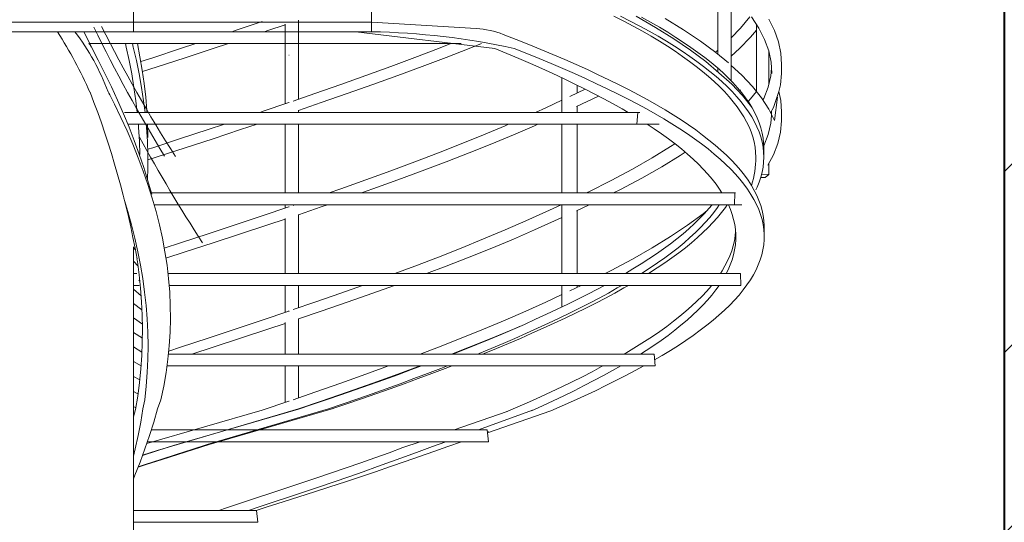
# Model space of a CAD drawing. Header units: centimetres. Extents: x 13236 to 130629, y -361 to 3059.
# Tile 44 of 71: x 77018 to 77226, y 471 to 577. Entities that reach past the tile are written whole.
import ezdxf

# ---------------------------------------------------------------- set-up
doc = ezdxf.new("R2010")
doc.units = ezdxf.units.CM
doc.header["$MEASUREMENT"] = 0
for name, color, linetype, lineweight in [('0_Nr_pióra__103', 7, 'Continuous', 5), ('inw_schody zewnętrzne_Nr_pióra__1', 7, 'Continuous', 13), ('inw_schody zewnętrzne_Nr_pióra__27', 7, 'Continuous', 40)]:
    doc.layers.add(name, color=color, linetype=linetype, lineweight=lineweight)

msp = doc.modelspace()

# ---------------------------------------------------------------- hatches: boundary and pattern name
at = {"layer": 'inw_schody zewnętrzne_Nr_pióra__1', "linetype": 'Continuous'}
h = msp.add_hatch(dxfattribs=at)
h.set_pattern_fill('Bloczki_ceramiczne_0004', color=256, style=0, pattern_type=2)
h.set_pattern_definition([(45, (73973.137, 422.665), (-19.09188, 19.09188), [])])
h.paths.add_polyline_path([(77242.85, 806.31), (77226.31, 806.31), (77226.31, 422.31), (77242.85, 422.31), (77281.28, 422.31), (77332.09, 422.31), (77403.14, 422.31), (77432.03, 422.31), (77432.03, 806.31), (77403.14, 806.31), (77332.09, 806.31), (77281.28, 806.31)])

# ---------------------------------------------------------------- linework, layer by layer
at = {"layer": '0_Nr_pióra__103', "linetype": 'Continuous'}
for p, q in [((77168.68, 564.11), (77168.68, 671.28)), ((77042.49, 574.31), (77042.49, 590.31)), ((77092.77, 592.23), (77092.77, 574.31)), ((77165.85, 569.58), (77165.85, 584.97)), ((76979.74, 576.31), (77092.77, 576.31)), ((77064, 574.56), (77069.68, 576.46)), ((77070.88, 574.56), (77074.49, 575.77)), ((77074.49, 574.31), (77074.49, 575.94)), ((77077.31, 574.31), (77077.31, 576.76)), ((77114.85, 574.99), (77092.77, 576.31)), ((77145.98, 576.56), (77143.91, 577.62)), ((77147.36, 576.56), (77145.27, 577.62)), ((77147.98, 575.5), (77145.98, 576.56)), ((77149.38, 575.5), (77147.36, 576.56)), ((77152.72, 575.23), (77148.59, 577.62)), ((77151.64, 576.33), (77149.7, 577.39)), ((77153.52, 575.26), (77151.64, 576.33)), ((77158.6, 574.74), (77154.73, 577.13)), ((77170.66, 575.08), (77172.63, 577.47)), ((77174.51, 575.1), (77172.95, 577.49)), ((77173.99, 561.71), (77173.99, 575.9)), ((77177.8, 574.6), (77176.6, 577)), ((76979.74, 574.31), (77092.77, 574.31)), ((77035.04, 568.3), (77031.99, 574.31)), ((77031.99, 574.31), (77071.95, 574.31)), ((77063.23, 574.31), (77064, 574.56)), ((77070.12, 574.31), (77070.88, 574.56)), ((77074.49, 569.09), (77074.49, 574.31)), ((77077.31, 570.06), (77077.31, 574.31)), ((77118.77, 570.8), (77089.43, 574.31)), ((77123.27, 572.69), (77120.56, 573.75)), ((77149.91, 574.43), (77147.98, 575.5)), ((77151.33, 574.43), (77149.38, 575.5)), ((77151.77, 573.37), (77149.91, 574.43)), ((77153.22, 573.37), (77151.33, 574.43)), ((77156.56, 572.84), (77152.72, 575.23)), ((77155.28, 574.2), (77153.52, 575.26)), ((77156.98, 573.14), (77155.28, 574.2)), ((77162.16, 572.34), (77158.6, 574.74)), ((77168.68, 573.03), (77170.66, 575.08)), ((77172.76, 573.19), (77173.99, 574.68)), ((77175.73, 572.71), (77174.51, 575.1)), ((77178.64, 572.21), (77177.8, 574.6)), ((77033.26, 571.65), (77033.09, 571.81)), ((77071.68, 571.81), (77033.09, 571.81)), ((77033.57, 571.08), (77033.26, 571.65)), ((77040.96, 571.09), (77040.79, 571.81)), ((77042.46, 571.09), (77042.27, 571.81)), ((77043.87, 569.04), (77043.32, 571.81)), ((77052.45, 570.76), (77055.66, 571.81)), ((77059.3, 570.75), (77062.53, 571.81)), ((77111.64, 571.81), (77071.68, 571.81)), ((77074.49, 559.09), (77074.49, 571.81)), ((77077.31, 560.06), (77077.31, 571.81)), ((77106.86, 570.78), (77109.48, 571.81)), ((77113.38, 570.78), (77115.95, 571.81)), ((77125.92, 571.63), (77123.27, 572.69)), ((77128.51, 570.57), (77125.92, 571.63)), ((77153.53, 572.31), (77151.77, 573.37)), ((77154.99, 572.31), (77153.22, 573.37)), ((77155.22, 571.25), (77153.53, 572.31)), ((77156.7, 571.25), (77154.99, 572.31)), ((77160.09, 570.45), (77156.56, 572.84)), ((77158.61, 572.08), (77156.98, 573.14)), ((77160.17, 571.01), (77158.61, 572.08)), ((77165.4, 569.95), (77162.16, 572.34)), ((77170.45, 570.79), (77172.76, 573.19)), ((77176.59, 570.32), (77175.73, 572.71)), ((77179.13, 569.82), (77178.64, 572.21)), ((77041.58, 568.25), (77040.96, 571.09)), ((77043.12, 568.25), (77042.46, 571.09)), ((77046.6, 568.85), (77052.45, 570.76)), ((77053.43, 568.85), (77059.3, 570.75)), ((77101.89, 568.88), (77106.86, 570.78)), ((77108.49, 568.88), (77113.38, 570.78)), ((77121.32, 569.73), (77118.77, 570.8)), ((77123.83, 568.67), (77121.32, 569.73)), ((77125.5, 569.73), (77122.84, 570.8)), ((77128.11, 568.67), (77125.5, 569.73)), ((77131.05, 569.5), (77128.51, 570.57)), ((77133.53, 568.44), (77131.05, 569.5)), ((77156.84, 570.19), (77155.22, 571.25)), ((77158.34, 570.19), (77156.7, 571.25)), ((77158.39, 569.12), (77156.84, 570.19)), ((77159.91, 569.12), (77158.34, 570.19)), ((77163.32, 568.05), (77160.09, 570.45)), ((77161.65, 569.95), (77160.17, 571.01)), ((77163.07, 568.89), (77161.65, 569.95)), ((77165.34, 570), (77165.72, 570.3)), ((77168.09, 567.74), (77165.4, 569.95)), ((77165.72, 570.3), (77165.85, 570.42)), ((77168.68, 569.19), (77170.45, 570.79)), ((77177.11, 567.92), (77176.59, 570.32)), ((77176.61, 563.28), (77176.61, 570.22)), ((77179.26, 567.43), (77179.13, 569.82)), ((77036.46, 565.52), (77035.04, 568.3)), ((77042.13, 565.42), (77041.58, 568.25)), ((77043.71, 565.42), (77043.12, 568.25)), ((77044.36, 566.21), (77043.87, 569.04)), ((77044.05, 568.03), (77046.6, 568.85)), ((77047.5, 566.95), (77053.43, 568.85)), ((77075.29, 569.37), (77075.38, 569.4)), ((77096.79, 566.98), (77101.89, 568.88)), ((77103.47, 566.97), (77108.49, 568.88)), ((77126.28, 567.61), (77123.83, 568.67)), ((77128.67, 566.55), (77126.28, 567.61)), ((77130.65, 567.61), (77128.11, 568.67)), ((77133.14, 566.55), (77130.65, 567.61)), ((77135.95, 567.38), (77133.53, 568.44)), ((77138.3, 566.32), (77135.95, 567.38)), ((77159.87, 568.06), (77158.39, 569.12)), ((77161.28, 567), (77159.87, 568.06)), ((77161.41, 568.06), (77159.91, 569.12)), ((77162.83, 567), (77161.41, 568.06)), ((77164.41, 567.83), (77163.07, 568.89)), ((77168.8, 563.27), (77163.32, 568.05)), ((77165.67, 566.76), (77164.41, 567.83)), ((77177.27, 565.53), (77177.11, 567.92)), ((77179.27, 565.53), (77179.26, 567.43)), ((77037.83, 562.69), (77036.46, 565.52)), ((77042.61, 562.59), (77042.13, 565.42)), ((77044.22, 562.59), (77043.71, 565.42)), ((77044.77, 563.37), (77044.36, 566.21)), ((77044.39, 565.96), (77047.5, 566.95)), ((77091.57, 565.07), (77096.79, 566.98)), ((77098.31, 565.07), (77103.47, 566.97)), ((77131.01, 565.48), (77128.67, 566.55)), ((77133.29, 564.42), (77131.01, 565.48)), ((77135.57, 565.48), (77133.14, 566.55)), ((77137.94, 564.42), (77135.57, 565.48)), ((77140.6, 565.25), (77138.3, 566.32)), ((77162.62, 565.94), (77161.28, 567)), ((77163.88, 564.87), (77162.62, 565.94)), ((77164.18, 565.94), (77162.83, 567)), ((77165.46, 564.87), (77164.18, 565.94)), ((77166.87, 565.7), (77165.67, 566.76)), ((77165.85, 566.76), (77165.85, 565.97)), ((77167.98, 564.64), (77166.87, 565.7)), ((77170.89, 565.17), (77168.68, 567.22)), ((77177.04, 565.04), (77177.19, 566.66)), ((77179.07, 563.14), (77179.27, 565.53)), ((77045.09, 560.54), (77044.77, 563.37)), ((77086.24, 563.17), (77091.57, 565.07)), ((77093.03, 563.17), (77098.31, 565.07)), ((77132.92, 557.31), (77132.92, 564.6)), ((77135.51, 563.36), (77133.29, 564.42)), ((77137.67, 562.3), (77135.51, 563.36)), ((77140.25, 563.36), (77137.94, 564.42)), ((77142.49, 562.3), (77140.25, 563.36)), ((77142.83, 564.19), (77140.6, 565.25)), ((77145, 563.13), (77142.83, 564.19)), ((77165.08, 563.81), (77163.88, 564.87)), ((77166.2, 562.75), (77165.08, 563.81)), ((77166.67, 563.81), (77165.46, 564.87)), ((77167.8, 562.75), (77166.67, 563.81)), ((77169.03, 563.58), (77167.98, 564.64)), ((77168.8, 563.27), (77168.63, 563.43)), ((77171.04, 560.88), (77168.8, 563.27)), ((77170, 562.51), (77169.03, 563.58)), ((77173.14, 562.78), (77170.89, 565.17)), ((77176.46, 562.65), (77177.04, 565.04)), ((77039.14, 559.85), (77037.83, 562.69)), ((77043.01, 559.75), (77042.61, 562.59)), ((77044.65, 559.75), (77044.22, 562.59)), ((77076.19, 559.68), (77080.81, 561.27)), ((77080.81, 561.27), (77086.24, 563.17)), ((77082.14, 559.36), (77087.64, 561.27)), ((77087.64, 561.27), (77093.03, 563.17)), ((77134.62, 560.66), (77137.85, 562.2)), ((77136.15, 561.39), (77136.15, 563.04)), ((77139.76, 561.23), (77137.67, 562.3)), ((77141.79, 560.17), (77139.76, 561.23)), ((77144.67, 561.23), (77142.49, 562.3)), ((77146.78, 560.17), (77144.67, 561.23)), ((77147.1, 562.07), (77145, 563.13)), ((77149.13, 561), (77147.1, 562.07)), ((77167.24, 561.69), (77166.2, 562.75)), ((77168.21, 560.62), (77167.24, 561.69)), ((77168.86, 561.69), (77167.8, 562.75)), ((77169.84, 560.62), (77168.86, 561.69)), ((77170.89, 561.45), (77170, 562.51)), ((77170.5, 561.92), (77170.66, 562.08)), ((77171.7, 560.39), (77170.89, 561.45)), ((77172.76, 560.19), (77173.99, 561.68)), ((77175.04, 560.39), (77173.14, 562.78)), ((77175.53, 560.26), (77176.46, 562.65)), ((77177.6, 558.36), (77178.74, 561.73)), ((77178.74, 561.73), (77179.07, 563.14)), ((77179.13, 559.82), (77178.74, 561.73)), ((77038.49, 559.07), (77037.81, 560.44)), ((77039.85, 556.23), (77038.49, 559.07)), ((77040.39, 557.02), (77039.14, 559.85)), ((77043.3, 557.31), (77043.01, 559.75)), ((77044.96, 557.31), (77044.65, 559.75)), ((77045.33, 557.71), (77045.09, 560.54)), ((77069.68, 557.46), (77075.29, 559.37)), ((77075.29, 559.37), (77075.38, 559.4)), ((77077.31, 557.72), (77082.14, 559.36)), ((77129.54, 558.29), (77132.92, 559.87)), ((77136.03, 558.53), (77140.5, 560.66)), ((77140.5, 560.66), (77140.68, 560.75)), ((77143.76, 559.11), (77141.79, 560.17)), ((77145.64, 558.06), (77143.76, 559.11)), ((77148.82, 559.11), (77146.78, 560.17)), ((77150.77, 558.06), (77148.82, 559.11)), ((77151.07, 559.95), (77149.13, 561)), ((77152.91, 558.9), (77151.07, 559.95)), ((77169.1, 559.56), (77168.21, 560.62)), ((77169.92, 558.5), (77169.1, 559.56)), ((77170.74, 559.56), (77169.84, 560.62)), ((77171.57, 558.5), (77170.74, 559.56)), ((77172.95, 558.49), (77171.04, 560.88)), ((77172.44, 559.33), (77171.7, 560.39)), ((77172.22, 559.63), (77172.76, 560.19)), ((77173.1, 558.26), (77172.44, 559.33)), ((77176.6, 558), (77175.04, 560.39)), ((77175.35, 559.92), (77175.53, 560.26)), ((77178.43, 560.51), (77177.8, 555.6)), ((77179.26, 557.43), (77179.13, 559.82)), ((77041.57, 554.19), (77040.39, 557.02)), ((77040.59, 557.31), (77093.22, 557.31)), ((77045.35, 557.31), (77045.33, 557.71)), ((77069.22, 557.31), (77069.68, 557.46)), ((77077.31, 557.31), (77077.31, 557.76)), ((77093.22, 557.31), (77148.94, 557.31)), ((77127.36, 557.31), (77129.54, 558.29)), ((77136.15, 557.31), (77136.15, 558.59)), ((77146.92, 557.31), (77145.64, 558.06)), ((77148.94, 557.31), (77148.76, 554.81)), ((77148.94, 557.31), (77149.39, 557.31)), ((77152.62, 557.01), (77150.77, 558.06)), ((77154.42, 555.95), (77152.62, 557.01)), ((77154.7, 557.84), (77152.91, 558.9)), ((77156.43, 556.78), (77154.7, 557.84)), ((77170.66, 557.44), (77169.92, 558.5)), ((77171.33, 556.37), (77170.66, 557.44)), ((77172.32, 557.44), (77171.57, 558.5)), ((77172.99, 556.37), (77172.32, 557.44)), ((77173.1, 558.26), (77172.95, 558.49)), ((77173.68, 557.2), (77173.1, 558.26)), ((77174.18, 556.14), (77173.68, 557.2)), ((77177.8, 555.6), (77176.6, 558)), ((77176.99, 557.2), (77177.6, 558.36)), ((77177.19, 556.66), (77177.14, 557.47)), ((77179.27, 555.53), (77179.26, 557.43)), ((77041.14, 553.4), (77039.85, 556.23)), ((77156.16, 554.89), (77154.42, 555.95)), ((77158.08, 555.72), (77156.43, 556.78)), ((77159.66, 554.65), (77158.08, 555.72)), ((77171.92, 555.31), (77171.33, 556.37)), ((77172.43, 554.25), (77171.92, 555.31)), ((77173.58, 555.31), (77172.99, 556.37)), ((77174.1, 554.25), (77173.58, 555.31)), ((77174.6, 555.08), (77174.18, 556.14)), ((77174.95, 554.01), (77174.6, 555.08)), ((77176.46, 552.65), (77177.04, 555.04)), ((77177.04, 555.04), (77177.19, 556.66)), ((77179.07, 553.14), (77179.27, 555.53)), ((77042.36, 550.57), (77041.14, 553.4)), ((77093.04, 554.81), (77041.31, 554.81)), ((77042.68, 551.35), (77041.57, 554.19)), ((77043.59, 554.09), (77043.53, 554.81)), ((77043.76, 551.25), (77043.59, 554.09)), ((77045.27, 554.09), (77045.2, 554.81)), ((77045.45, 551.25), (77045.27, 554.09)), ((77045.56, 552.04), (77045.49, 554.81)), ((77052.45, 551.76), (77058.25, 553.66)), ((77058.25, 553.66), (77061.72, 554.81)), ((77059.3, 551.75), (77065.12, 553.66)), ((77065.12, 553.66), (77068.61, 554.81)), ((77074.49, 540.31), (77074.49, 554.81)), ((77077.31, 540.31), (77077.31, 554.81)), ((77148.76, 554.81), (77093.04, 554.81)), ((77116.4, 552.59), (77120.94, 554.49)), ((77120.94, 554.49), (77121.68, 554.81)), ((77122.71, 552.58), (77127.14, 554.49)), ((77127.14, 554.49), (77127.87, 554.81)), ((77132.92, 540.31), (77132.92, 554.81)), ((77136.15, 540.31), (77136.15, 554.81)), ((77148.76, 554.81), (77153.47, 554.81)), ((77152.43, 553.83), (77150.95, 554.81)), ((77153.97, 552.76), (77152.43, 553.83)), ((77157.82, 553.83), (77156.16, 554.89)), ((77159.42, 552.76), (77157.82, 553.83)), ((77161.18, 553.59), (77159.66, 554.65)), ((77162.62, 552.53), (77161.18, 553.59)), ((77172.86, 553.19), (77172.43, 554.25)), ((77173.21, 552.12), (77172.86, 553.19)), ((77174.54, 553.19), (77174.1, 554.25)), ((77174.9, 552.12), (77174.54, 553.19)), ((77175.22, 552.95), (77174.95, 554.01)), ((77175.41, 551.89), (77175.22, 552.95)), ((77178.52, 550.75), (77179.07, 553.14)), ((77043.72, 548.52), (77042.68, 551.35)), ((77043.85, 548.42), (77043.76, 551.25)), ((77045.54, 548.42), (77045.45, 551.25)), ((77046.6, 549.85), (77052.45, 551.76)), ((77053.43, 549.85), (77059.3, 551.75)), ((77111.7, 550.68), (77116.4, 552.59)), ((77118.13, 550.68), (77122.71, 552.58)), ((77155.43, 551.7), (77153.97, 552.76)), ((77156.84, 550.64), (77155.43, 551.7)), ((77160.94, 551.7), (77159.42, 552.76)), ((77162.39, 550.64), (77160.94, 551.7)), ((77163.98, 551.47), (77162.62, 552.53)), ((77165.28, 550.4), (77163.98, 551.47)), ((77173.49, 551.06), (77173.21, 552.12)), ((77173.69, 550), (77173.49, 551.06)), ((77175.18, 551.06), (77174.9, 552.12)), ((77175.38, 550), (77175.18, 551.06)), ((77175.51, 550.83), (77175.41, 551.89)), ((77175.54, 549.76), (77175.51, 550.83)), ((77175.53, 550.26), (77176.46, 552.65)), ((77177.6, 548.36), (77178.52, 550.75)), ((77043.5, 547.73), (77042.36, 550.57)), ((77045.55, 549.51), (77046.6, 549.85)), ((77047.5, 547.95), (77053.43, 549.85)), ((77101.89, 546.88), (77106.86, 548.78)), ((77106.86, 548.78), (77111.7, 550.68)), ((77108.49, 546.88), (77113.38, 548.78)), ((77113.38, 548.78), (77118.13, 550.68)), ((77151.99, 547.73), (77155.88, 550.13)), ((77155.88, 550.13), (77156.75, 550.7)), ((77158.17, 549.58), (77156.84, 550.64)), ((77157.92, 548.23), (77158.95, 548.91)), ((77159.43, 548.51), (77158.17, 549.58)), ((77163.78, 549.58), (77162.39, 550.64)), ((77165.08, 548.51), (77163.78, 549.58)), ((77166.5, 549.34), (77165.28, 550.4)), ((77167.65, 548.28), (77166.5, 549.34)), ((77173.81, 548.94), (77173.69, 550)), ((77173.85, 547.87), (77173.81, 548.94)), ((77175.5, 548.94), (77175.38, 550)), ((77175.54, 547.87), (77175.5, 548.94)), ((77175.54, 547.87), (77175.54, 549.76)), ((77044.57, 544.9), (77043.5, 547.73)), ((77044.68, 545.69), (77043.72, 548.52)), ((77045.55, 545.59), (77045.54, 548.42)), ((77045.55, 547.32), (77047.5, 547.95)), ((77096.79, 544.98), (77101.89, 546.88)), ((77103.47, 544.97), (77108.49, 546.88)), ((77147.8, 545.34), (77151.99, 547.73)), ((77154, 545.84), (77157.92, 548.23)), ((77160.62, 547.45), (77159.43, 548.51)), ((77161.73, 546.39), (77160.62, 547.45)), ((77166.32, 547.45), (77165.08, 548.51)), ((77167.48, 546.39), (77166.32, 547.45)), ((77168.72, 547.22), (77167.65, 548.28)), ((77169.71, 546.15), (77168.72, 547.22)), ((77175.39, 545.75), (77175.51, 546.81)), ((77175.51, 546.81), (77175.54, 547.87)), ((77176.43, 546.14), (77177.6, 548.36)), ((77045.56, 542.07), (77044.57, 544.9)), ((77045.56, 542.85), (77044.68, 545.69)), ((77045.49, 543.07), (77045.55, 545.59)), ((77091.57, 543.07), (77096.79, 544.98)), ((77098.31, 543.07), (77103.47, 544.97)), ((77143.34, 542.95), (77147.8, 545.34)), ((77149.78, 543.45), (77154, 545.84)), ((77162.78, 545.33), (77161.73, 546.39)), ((77163.75, 544.26), (77162.78, 545.33)), ((77168.56, 545.33), (77167.48, 546.39)), ((77169.57, 544.26), (77168.56, 545.33)), ((77170.63, 545.09), (77169.71, 546.15)), ((77171.47, 544.03), (77170.63, 545.09)), ((77174.92, 543.62), (77175.2, 544.69)), ((77175.2, 544.69), (77175.39, 545.75)), ((77176.61, 544.18), (77176.61, 546.49)), ((77046.35, 540.02), (77045.56, 542.85)), ((77086.24, 541.17), (77091.57, 543.07)), ((77093.03, 541.17), (77098.31, 543.07)), ((77138.6, 540.56), (77143.34, 542.95)), ((77145.28, 541.05), (77149.78, 543.45)), ((77164.65, 543.2), (77163.75, 544.26)), ((77165.48, 542.14), (77164.65, 543.2)), ((77170.5, 543.2), (77169.57, 544.26)), ((77171.36, 542.14), (77170.5, 543.2)), ((77172.24, 542.97), (77171.47, 544.03)), ((77172.93, 541.9), (77172.24, 542.97)), ((77174.14, 541.5), (77174.57, 542.56)), ((77174.57, 542.56), (77174.92, 543.62)), ((77175.82, 543.53), (77174.91, 543.6)), ((77175.1, 544.29), (77176.61, 544.18)), ((77176.61, 544.18), (77175.82, 543.53)), ((77046.46, 539.23), (77045.56, 542.07)), ((77083.78, 540.31), (77086.24, 541.17)), ((77090.6, 540.31), (77093.03, 541.17)), ((77138.07, 540.31), (77138.6, 540.56)), ((77143.79, 540.31), (77145.28, 541.05)), ((77166.23, 541.08), (77165.48, 542.14)), ((77166.72, 540.31), (77166.23, 541.08)), ((77166.45, 540.31), (77166.58, 540.53)), ((77172.13, 541.08), (77171.36, 542.14)), ((77172.84, 540.01), (77172.13, 541.08)), ((77173.54, 540.84), (77172.93, 541.9)), ((77174.07, 539.78), (77173.54, 540.84)), ((77173.88, 540.97), (77174.14, 541.5)), ((77041.32, 536.4), (77040.47, 539.23)), ((77046.27, 540.31), (77105.32, 540.31)), ((77047.27, 536.4), (77046.46, 539.23)), ((77105.32, 540.31), (77169.41, 540.31)), ((77169.41, 540.31), (77169.35, 537.81)), ((77169.41, 540.31), (77169.56, 540.31)), ((77173.46, 538.95), (77172.84, 540.01)), ((77174, 537.89), (77173.46, 538.95)), ((77174.52, 538.72), (77174.07, 539.78)), ((77174.9, 537.65), (77174.52, 538.72)), ((77042.1, 533.57), (77041.32, 536.4)), ((77105.25, 537.81), (77046.91, 537.81)), ((77048, 533.57), (77047.27, 536.4)), ((77069.68, 535.46), (77075.29, 537.37)), ((77074.49, 537.09), (77074.49, 537.81)), ((77075.29, 537.37), (77075.38, 537.4)), ((77076.19, 537.68), (77076.57, 537.81)), ((77077.31, 535.72), (77082.14, 537.36)), ((77082.14, 537.36), (77083.43, 537.81)), ((77169.35, 537.81), (77105.25, 537.81)), ((77125.32, 534.39), (77129.54, 536.29)), ((77129.54, 536.29), (77132.78, 537.81)), ((77132.92, 523.31), (77132.92, 537.81)), ((77136.03, 536.53), (77138.71, 537.81)), ((77136.15, 523.31), (77136.15, 536.59)), ((77162.75, 535.91), (77163.6, 536.59)), ((77163.03, 535.95), (77163.98, 537.01)), ((77163.98, 537.01), (77164.63, 537.81)), ((77165, 536.19), (77165.79, 537.25)), ((77165.79, 537.25), (77166.16, 537.81)), ((77166.63, 536.19), (77167.43, 537.25)), ((77167.43, 537.25), (77167.81, 537.81)), ((77168.49, 536.83), (77168.08, 537.81)), ((77168.87, 535.76), (77168.49, 536.83)), ((77169.35, 537.81), (77170.9, 537.81)), ((77174.47, 536.83), (77174, 537.89)), ((77174.86, 535.76), (77174.47, 536.83)), ((77175.19, 536.59), (77174.9, 537.65)), ((77175.41, 535.53), (77175.19, 536.59)), ((77064, 533.56), (77069.68, 535.46)), ((77070.88, 533.56), (77074.49, 534.77)), ((77074.49, 523.31), (77074.49, 534.94)), ((77077.31, 523.31), (77077.31, 535.76)), ((77120.94, 532.49), (77125.32, 534.39)), ((77127.14, 532.49), (77131.4, 534.39)), ((77131.4, 534.39), (77132.92, 535.1)), ((77159.47, 533.52), (77162.75, 535.91)), ((77160.91, 533.83), (77162.01, 534.89)), ((77162.01, 534.89), (77163.03, 535.95)), ((77163.2, 534.06), (77164.13, 535.12)), ((77164.13, 535.12), (77165, 536.19)), ((77164.81, 534.06), (77165.76, 535.12)), ((77165.76, 535.12), (77166.63, 536.19)), ((77169.17, 534.7), (77168.87, 535.76)), ((77169.4, 533.64), (77169.17, 534.7)), ((77175.17, 534.7), (77174.86, 535.76)), ((77175.4, 533.64), (77175.17, 534.7)), ((77175.55, 534.47), (77175.41, 535.53)), ((77175.61, 533.4), (77175.55, 534.47)), ((77042.8, 530.73), (77042.1, 533.57)), ((77048.62, 530.73), (77048, 533.57)), ((77058.25, 531.66), (77064, 533.56)), ((77065.12, 531.66), (77070.88, 533.56)), ((77116.4, 530.59), (77120.94, 532.49)), ((77122.71, 530.58), (77127.14, 532.49)), ((77155.88, 531.13), (77159.47, 533.52)), ((77158.51, 531.7), (77159.75, 532.76)), ((77159.75, 532.76), (77160.91, 533.83)), ((77161.11, 531.94), (77162.19, 533)), ((77162.19, 533), (77163.2, 534.06)), ((77162.7, 531.94), (77163.79, 533)), ((77163.79, 533), (77164.81, 534.06)), ((77169.55, 532.58), (77169.4, 533.64)), ((77169.5, 531.28), (77169.58, 532.17)), ((77169.62, 531.51), (77169.55, 532.58)), ((77175.55, 532.58), (77175.4, 533.64)), ((77175.62, 531.51), (77175.55, 532.58)), ((77175.62, 531.51), (77175.61, 533.4)), ((77043.43, 527.9), (77042.8, 530.73)), ((77049.15, 527.9), (77048.62, 530.73)), ((77052.45, 529.76), (77058.25, 531.66)), ((77059.3, 529.75), (77065.12, 531.66)), ((77111.7, 528.68), (77116.4, 530.59)), ((77118.13, 528.68), (77122.71, 530.58)), ((77151.99, 528.73), (77155.88, 531.13)), ((77155.83, 529.58), (77157.2, 530.64)), ((77157.2, 530.64), (77158.51, 531.7)), ((77158.73, 529.81), (77159.96, 530.87)), ((77159.96, 530.87), (77161.11, 531.94)), ((77160.3, 529.81), (77161.54, 530.87)), ((77161.54, 530.87), (77162.7, 531.94)), ((77169.09, 529.15), (77169.33, 530.22)), ((77169.33, 530.22), (77169.5, 531.28)), ((77169.54, 529.39), (77169.62, 530.45)), ((77169.62, 530.45), (77169.62, 531.51)), ((77175.53, 529.39), (77175.61, 530.45)), ((77175.61, 530.45), (77175.62, 531.51)), ((77042.49, 422.31), (77042.49, 528.97)), ((77042.49, 528.79), (77042.9, 528.29)), ((77043.98, 525.07), (77043.43, 527.9)), ((77049.01, 528.64), (77052.45, 529.76)), ((77049.59, 525.07), (77049.15, 527.9)), ((77053.43, 527.85), (77059.3, 529.75)), ((77106.86, 526.78), (77111.7, 528.68)), ((77113.38, 526.78), (77118.13, 528.68)), ((77147.8, 526.34), (77151.99, 528.73)), ((77152.87, 527.45), (77154.38, 528.51)), ((77154.38, 528.51), (77155.83, 529.58)), ((77156.07, 527.69), (77157.44, 528.75)), ((77157.44, 528.75), (77158.73, 529.81)), ((77157.61, 527.69), (77158.99, 528.75)), ((77158.99, 528.75), (77160.3, 529.81)), ((77168.37, 527.03), (77168.77, 528.09)), ((77168.77, 528.09), (77169.09, 529.15)), ((77169.15, 527.26), (77169.38, 528.33)), ((77169.38, 528.33), (77169.54, 529.39)), ((77175.11, 527.26), (77175.36, 528.33)), ((77175.36, 528.33), (77175.53, 529.39)), ((77042.49, 525.9), (77043.46, 524.89)), ((77043.33, 525.85), (77043.24, 526.41)), ((77043.7, 523.02), (77043.33, 525.85)), ((77049.36, 526.54), (77053.43, 527.85)), ((77101.89, 524.88), (77106.86, 526.78)), ((77108.49, 524.88), (77113.38, 526.78)), ((77143.34, 523.95), (77147.8, 526.34)), ((77149.64, 525.33), (77151.29, 526.39)), ((77151.29, 526.39), (77152.87, 527.45)), ((77153.14, 525.56), (77154.64, 526.62)), ((77154.64, 526.62), (77156.07, 527.69)), ((77154.64, 525.56), (77156.16, 526.62)), ((77156.16, 526.62), (77157.61, 527.69)), ((77167.35, 524.9), (77167.9, 525.97)), ((77167.9, 525.97), (77168.37, 527.03)), ((77168.46, 525.14), (77168.85, 526.2)), ((77168.85, 526.2), (77169.15, 527.26)), ((77174.39, 525.14), (77174.79, 526.2)), ((77174.79, 526.2), (77175.11, 527.26)), ((77044.45, 522.23), (77043.98, 525.07)), ((77049.92, 522.23), (77049.59, 525.07)), ((77097.68, 523.31), (77101.89, 524.88)), ((77104.35, 523.31), (77108.49, 524.88)), ((77142.06, 523.31), (77143.34, 523.95)), ((77146.33, 523.31), (77147.93, 524.26)), ((77147.93, 524.26), (77149.64, 525.33)), ((77149.93, 523.44), (77151.57, 524.5)), ((77151.4, 523.44), (77153.05, 524.5)), ((77151.57, 524.5), (77153.14, 525.56)), ((77153.05, 524.5), (77154.64, 525.56)), ((77166.38, 523.31), (77166.73, 523.84)), ((77166.73, 523.84), (77167.35, 524.9)), ((77167.62, 523.31), (77168.01, 524.08)), ((77168.01, 524.08), (77168.46, 525.14)), ((77173.35, 523.01), (77173.91, 524.08)), ((77173.91, 524.08), (77174.39, 525.14)), ((77042.49, 523.31), (77042.51, 523.31)), ((77042.51, 523.31), (77043.18, 523.31)), ((77042.54, 520.81), (77042.51, 523.31)), ((77043.61, 521.92), (77043.84, 521.71)), ((77043.99, 520.19), (77043.7, 523.02)), ((77044.84, 519.4), (77044.45, 522.23)), ((77049.79, 523.31), (77106.55, 523.31)), ((77050.15, 519.4), (77049.92, 522.23)), ((77106.55, 523.31), (77170.62, 523.31)), ((77149.73, 523.31), (77149.93, 523.44)), ((77151.19, 523.31), (77151.4, 523.44)), ((77170.62, 523.31), (77170.69, 520.81)), ((77171.99, 520.89), (77172.71, 521.95)), ((77172.71, 521.95), (77173.35, 523.01)), ((77042.49, 520.81), (77042.54, 520.81)), ((77042.49, 519.98), (77044.11, 518.63)), ((77043.73, 520.81), (77042.54, 520.81)), ((77044.21, 517.35), (77043.99, 520.19)), ((77106.62, 520.81), (77050.03, 520.81)), ((77074.49, 515.09), (77074.49, 520.81)), ((77077.31, 516.06), (77077.31, 520.81)), ((77086.24, 519.17), (77090.83, 520.81)), ((77093.03, 519.17), (77097.58, 520.81)), ((77170.69, 520.81), (77106.62, 520.81)), ((77132.92, 516.23), (77132.92, 520.81)), ((77134.62, 519.66), (77137.02, 520.81)), ((77136.15, 520.39), (77136.15, 520.81)), ((77138.4, 518.95), (77140.43, 520.01)), ((77140.43, 520.01), (77141.9, 520.81)), ((77142.74, 519.19), (77144.63, 520.25)), ((77144.12, 519.19), (77146.03, 520.25)), ((77144.63, 520.25), (77145.6, 520.81)), ((77146.03, 520.25), (77147.01, 520.81)), ((77162.51, 518.53), (77163.5, 519.59)), ((77163.5, 519.59), (77164.42, 520.65)), ((77164.42, 520.65), (77164.54, 520.81)), ((77164.59, 518.76), (77165.42, 519.83)), ((77165.42, 519.83), (77166.12, 520.81)), ((77170.33, 518.76), (77171.2, 519.83)), ((77171.2, 519.83), (77171.99, 520.89)), ((77045.15, 516.57), (77044.84, 519.4)), ((77050.28, 516.57), (77050.15, 519.4)), ((77080.81, 517.27), (77086.24, 519.17)), ((77087.64, 517.27), (77093.03, 519.17)), ((77129.54, 517.29), (77132.92, 518.87)), ((77134.16, 516.83), (77136.31, 517.89)), ((77136.31, 517.89), (77138.4, 518.95)), ((77138.76, 517.06), (77140.78, 518.12)), ((77140.1, 517.06), (77142.14, 518.12)), ((77140.78, 518.12), (77142.74, 519.19)), ((77142.14, 518.12), (77144.12, 519.19)), ((77161.44, 517.47), (77162.51, 518.53)), ((77162.71, 516.64), (77163.68, 517.7)), ((77163.68, 517.7), (77164.59, 518.76)), ((77168.36, 516.64), (77169.38, 517.7)), ((77169.38, 517.7), (77170.33, 518.76)), ((77042.49, 516.97), (77044.29, 515.61)), ((77044.34, 514.52), (77044.21, 517.35)), ((77045.38, 513.73), (77045.15, 516.57)), ((77050.3, 513.73), (77050.28, 516.57)), ((77076.19, 515.68), (77080.81, 517.27)), ((77082.14, 515.36), (77087.64, 517.27)), ((77125.32, 515.39), (77129.54, 517.29)), ((77129.7, 514.7), (77131.96, 515.76)), ((77131.96, 515.76), (77134.16, 516.83)), ((77134.55, 514.94), (77136.68, 516)), ((77135.83, 514.94), (77137.99, 516)), ((77136.68, 516), (77138.76, 517.06)), ((77137.99, 516), (77140.1, 517.06)), ((77159.1, 515.34), (77160.31, 516.4)), ((77160.31, 516.4), (77161.44, 517.47)), ((77160.53, 514.51), (77161.65, 515.58)), ((77161.65, 515.58), (77162.71, 516.64)), ((77166.09, 514.51), (77167.26, 515.58)), ((77167.26, 515.58), (77168.36, 516.64)), ((77042.49, 513.94), (77044.37, 512.62)), ((77044.39, 511.69), (77044.34, 514.52)), ((77045.51, 510.9), (77045.38, 513.73)), ((77050.22, 510.9), (77050.3, 513.73)), ((77064, 511.56), (77069.68, 513.46)), ((77069.68, 513.46), (77075.29, 515.37)), ((77075.29, 515.37), (77075.38, 515.4)), ((77077.31, 513.72), (77082.14, 515.36)), ((77077.31, 506.31), (77077.31, 513.76)), ((77116.4, 511.59), (77120.94, 513.49)), ((77120.94, 513.49), (77125.32, 515.39)), ((77125.01, 512.58), (77127.38, 513.64)), ((77127.38, 513.64), (77129.7, 514.7)), ((77130.1, 512.81), (77132.35, 513.87)), ((77131.33, 512.81), (77133.61, 513.87)), ((77132.35, 513.87), (77134.55, 514.94)), ((77133.61, 513.87), (77135.83, 514.94)), ((77156.48, 513.22), (77157.82, 514.28)), ((77157.82, 514.28), (77159.1, 515.34)), ((77158.07, 512.39), (77159.34, 513.45)), ((77159.34, 513.45), (77160.53, 514.51)), ((77163.52, 512.39), (77164.84, 513.45)), ((77164.84, 513.45), (77166.09, 514.51)), ((77044.36, 508.85), (77044.39, 511.69)), ((77058.25, 509.66), (77064, 511.56)), ((77065.12, 509.66), (77070.88, 511.56)), ((77070.88, 511.56), (77074.49, 512.77)), ((77074.49, 506.31), (77074.49, 512.94)), ((77111.7, 509.68), (77116.4, 511.59)), ((77118.13, 509.68), (77122.71, 511.58)), ((77120.1, 510.45), (77122.58, 511.51)), ((77122.58, 511.51), (77125.01, 512.58)), ((77122.71, 511.58), (77123.95, 512.11)), ((77125.43, 510.69), (77127.79, 511.75)), ((77126.61, 510.69), (77129, 511.75)), ((77127.79, 511.75), (77130.1, 512.81)), ((77129, 511.75), (77131.33, 512.81)), ((77153.57, 511.09), (77155.06, 512.15)), ((77155.06, 512.15), (77156.48, 513.22)), ((77155.33, 510.26), (77156.74, 511.33)), ((77156.74, 511.33), (77158.07, 512.39)), ((77160.66, 510.26), (77162.12, 511.33)), ((77162.12, 511.33), (77163.52, 512.39)), ((77042.49, 510.88), (77044.37, 509.66)), ((77045.57, 508.07), (77045.51, 510.9)), ((77050.05, 508.07), (77050.22, 510.9)), ((77052.45, 507.76), (77058.25, 509.66)), ((77059.3, 507.75), (77065.12, 509.66)), ((77106.86, 507.78), (77111.7, 509.68)), ((77113.38, 507.78), (77118.13, 509.68)), ((77115, 508.33), (77117.57, 509.39)), ((77117.57, 509.39), (77120.1, 510.45)), ((77120.54, 508.56), (77123.01, 509.62)), ((77121.67, 508.56), (77124.16, 509.62)), ((77123.01, 509.62), (77125.43, 510.69)), ((77124.16, 509.62), (77126.61, 510.69)), ((77150.4, 508.97), (77152.02, 510.03)), ((77152.02, 510.03), (77153.57, 511.09)), ((77152.31, 508.14), (77153.86, 509.2)), ((77153.86, 509.2), (77155.33, 510.26)), ((77157.51, 508.14), (77159.12, 509.2)), ((77159.12, 509.2), (77160.66, 510.26)), ((77042.49, 507.82), (77044.28, 506.73)), ((77044.25, 506.02), (77044.36, 508.85)), ((77045.54, 505.23), (77045.57, 508.07)), ((77049.76, 505.23), (77050.05, 508.07)), ((77049.93, 506.94), (77052.45, 507.76)), ((77054.84, 506.31), (77059.3, 507.75)), ((77103.02, 506.31), (77106.86, 507.78)), ((77109.61, 506.31), (77113.38, 507.78)), ((77109.92, 506.31), (77112.38, 507.26)), ((77112.38, 507.26), (77115, 508.33)), ((77115.45, 506.44), (77118.02, 507.5)), ((77116.52, 506.44), (77119.12, 507.5)), ((77118.02, 507.5), (77120.54, 508.56)), ((77119.12, 507.5), (77121.67, 508.56)), ((77146.96, 506.84), (77148.71, 507.9)), ((77148.71, 507.9), (77150.4, 508.97)), ((77150.71, 507.08), (77152.31, 508.14)), ((77155.83, 507.08), (77157.51, 508.14)), ((77044.06, 503.19), (77044.25, 506.02)), ((77045.42, 502.4), (77045.54, 505.23)), ((77049.38, 502.4), (77049.76, 505.23)), ((77049.87, 506.31), (77096.76, 506.31)), ((77096.76, 506.31), (77152.42, 506.31)), ((77115.14, 506.31), (77115.45, 506.44)), ((77116.2, 506.31), (77116.52, 506.44)), ((77146.05, 506.31), (77146.96, 506.84)), ((77149.5, 506.31), (77150.71, 507.08)), ((77152.42, 506.31), (77152.6, 503.81)), ((77152.51, 505.09), (77154.08, 506.01)), ((77154.08, 506.01), (77155.83, 507.08)), ((77042.49, 504.73), (77044.1, 503.8)), ((77043.77, 500.3), (77044.06, 503.19)), ((77096.94, 503.81), (77049.57, 503.81)), ((77074.49, 496.09), (77074.49, 503.81)), ((77077.31, 497.06), (77077.31, 503.81)), ((77091.57, 502.07), (77096.33, 503.81)), ((77152.6, 503.81), (77096.94, 503.81)), ((77098.28, 501.95), (77101.19, 503.02)), ((77098.31, 502.07), (77103.02, 503.81)), ((77101.19, 503.02), (77103.33, 503.81)), ((77104.53, 502.18), (77107.35, 503.25)), ((77105.47, 502.18), (77108.32, 503.25)), ((77107.35, 503.25), (77108.81, 503.81)), ((77108.32, 503.25), (77109.8, 503.81)), ((77139.32, 502.59), (77141.32, 503.65)), ((77141.32, 503.65), (77141.6, 503.81)), ((77143.61, 502.83), (77145.34, 503.81)), ((77148.43, 502.83), (77150.24, 503.81)), ((77042.49, 501.58), (77043.83, 500.84)), ((77045.21, 499.51), (77045.42, 502.4)), ((77048.88, 499.51), (77049.38, 502.4)), ((77086.24, 500.17), (77091.57, 502.07)), ((77092.35, 499.83), (77095.34, 500.89)), ((77093.03, 500.17), (77098.31, 502.07)), ((77095.34, 500.89), (77098.28, 501.95)), ((77098.78, 500.06), (77101.68, 501.12)), ((77099.65, 500.06), (77102.58, 501.12)), ((77101.68, 501.12), (77104.53, 502.18)), ((77102.58, 501.12), (77105.47, 502.18)), ((77135.13, 500.47), (77137.25, 501.53)), ((77137.25, 501.53), (77139.32, 502.59)), ((77139.69, 500.7), (77141.68, 501.76)), ((77141.68, 501.76), (77143.61, 502.83)), ((77144.34, 500.7), (77146.42, 501.76)), ((77146.42, 501.76), (77148.43, 502.83)), ((77043.39, 497.41), (77043.77, 500.3)), ((77044.89, 496.62), (77045.21, 499.51)), ((77048.27, 496.62), (77048.88, 499.51)), ((77080.81, 498.27), (77086.24, 500.17)), ((77087.64, 498.27), (77093.03, 500.17)), ((77089.32, 498.77), (77092.35, 499.83)), ((77092.86, 497.93), (77095.84, 499)), ((77093.66, 497.93), (77096.68, 499)), ((77095.84, 499), (77098.78, 500.06)), ((77096.68, 499), (77099.65, 500.06)), ((77130.7, 498.34), (77132.94, 499.4)), ((77132.94, 499.4), (77135.13, 500.47)), ((77135.52, 498.58), (77137.63, 499.64)), ((77137.63, 499.64), (77139.69, 500.7)), ((77140, 498.58), (77142.2, 499.64)), ((77142.2, 499.64), (77144.34, 500.7)), ((77042.49, 498.4), (77043.45, 497.89)), ((77042.95, 494.58), (77043.39, 497.41)), ((77076.19, 496.68), (77080.81, 498.27)), ((77082.14, 496.36), (77087.64, 498.27)), ((77083.17, 496.64), (77086.26, 497.7)), ((77086.26, 497.7), (77089.32, 498.77)), ((77086.78, 495.81), (77089.84, 496.87)), ((77087.52, 495.81), (77090.61, 496.87)), ((77089.84, 496.87), (77092.86, 497.93)), ((77090.61, 496.87), (77093.66, 497.93)), ((77126.06, 496.22), (77128.41, 497.28)), ((77128.41, 497.28), (77130.7, 498.34)), ((77131.12, 496.45), (77133.35, 497.51)), ((77133.35, 497.51), (77135.52, 498.58)), ((77135.41, 496.45), (77137.73, 497.51)), ((77137.73, 497.51), (77140, 498.58)), ((77042.49, 495.26), (77043.01, 494.99)), ((77044.04, 491.95), (77044.51, 494.78)), ((77044.51, 494.78), (77044.89, 496.62)), ((77046.78, 491.95), (77047.57, 494.78)), ((77047.5, 485.95), (77077.31, 494.72)), ((77047.57, 494.78), (77048.27, 496.62)), ((77050.96, 487.01), (77077.31, 494.66)), ((77058.07, 487.25), (77083.69, 494.75)), ((77058.48, 487.25), (77084.66, 494.84)), ((77069.68, 494.46), (77075.29, 496.37)), ((77075.29, 496.37), (77075.38, 496.4)), ((77077.31, 494.72), (77082.14, 496.36)), ((77077.31, 494.66), (77080.04, 495.58)), ((77080.04, 495.58), (77083.17, 496.64)), ((77083.69, 494.75), (77086.78, 495.81)), ((77084.39, 494.75), (77087.52, 495.81)), ((77121.2, 494.09), (77123.65, 495.15)), ((77123.65, 495.15), (77126.06, 496.22)), ((77126.49, 494.33), (77128.83, 495.39)), ((77128.83, 495.39), (77131.12, 496.45)), ((77130.58, 494.33), (77133.02, 495.39)), ((77133.02, 495.39), (77135.41, 496.45)), ((77042.49, 493.06), (77042.95, 494.58)), ((77042.49, 493.1), (77042.49, 493.1)), ((77045.32, 487.44), (77069.68, 494.46)), ((77110.21, 490.31), (77121.4, 494.18)), ((77115.32, 490.31), (77126.73, 494.44)), ((77117.25, 489.71), (77130.58, 494.33)), ((77043.49, 489.12), (77044.04, 491.95)), ((77045.9, 489.12), (77046.78, 491.95)), ((77042.86, 486.28), (77043.49, 489.12)), ((77044.92, 486.28), (77045.9, 489.12)), ((77046.27, 490.31), (77077.23, 490.31)), ((77077.23, 490.31), (77117.18, 490.31)), ((77117.18, 490.31), (77117.45, 487.81)), ((77117.22, 489.9), (77117.44, 489.98)), ((77077.5, 487.81), (77045.45, 487.81)), ((77047.67, 485.95), (77050.96, 487.01)), ((77054.81, 486.19), (77058.07, 487.25)), ((77055.18, 486.19), (77058.48, 487.25)), ((77117.45, 487.81), (77077.5, 487.81)), ((77096.45, 485.5), (77099.39, 486.57)), ((77099.39, 486.57), (77102.98, 487.81)), ((77102.77, 485.73), (77105.62, 486.8)), ((77105.62, 486.8), (77108.41, 487.81)), ((77105.88, 485.73), (77108.84, 486.8)), ((77108.84, 486.8), (77111.76, 487.81)), ((77042.49, 484.76), (77042.86, 486.28)), ((77043.89, 483.51), (77044.92, 486.28)), ((77044.41, 484.9), (77047.67, 485.95)), ((77044.43, 484.97), (77047.5, 485.95)), ((77048.25, 484.06), (77051.54, 485.12)), ((77048.54, 484.06), (77051.87, 485.12)), ((77051.54, 485.12), (77054.81, 486.19)), ((77051.87, 485.12), (77055.18, 486.19)), ((77090.46, 483.38), (77093.48, 484.44)), ((77093.48, 484.44), (77096.45, 485.5)), ((77096.96, 483.61), (77099.89, 484.67)), ((77099.82, 483.61), (77102.87, 484.67)), ((77099.89, 484.67), (77102.77, 485.73)), ((77102.87, 484.67), (77105.88, 485.73)), ((77042.79, 480.73), (77043.89, 483.51)), ((77043.47, 482.45), (77045.2, 483)), ((77043.5, 482.53), (77044.95, 483)), ((77044.95, 483), (77048.25, 484.06)), ((77045.2, 483), (77048.54, 484.06)), ((77084.33, 481.25), (77087.42, 482.32)), ((77087.42, 482.32), (77090.46, 483.38)), ((77090.98, 481.48), (77093.99, 482.55)), ((77093.6, 481.48), (77096.73, 482.55)), ((77093.99, 482.55), (77096.96, 483.61)), ((77096.73, 482.55), (77099.82, 483.61)), ((77042.49, 480), (77042.79, 480.73)), ((77078.06, 479.13), (77081.21, 480.19)), ((77081.21, 480.19), (77084.33, 481.25)), ((77084.86, 479.36), (77087.94, 480.42)), ((77087.22, 479.36), (77090.43, 480.42)), ((77087.94, 480.42), (77090.98, 481.48)), ((77090.43, 480.42), (77093.6, 481.48)), ((77071.68, 477), (77074.88, 478.07)), ((77074.88, 478.07), (77078.06, 479.13)), ((77078.6, 477.23), (77081.75, 478.3)), ((77080.71, 477.23), (77083.98, 478.3)), ((77081.75, 478.3), (77084.86, 479.36)), ((77083.98, 478.3), (77087.22, 479.36)), ((77065.33, 474.9), (77068.48, 475.95)), ((77068.48, 475.95), (77071.68, 477)), ((77072.23, 475.11), (77075.43, 476.17)), ((77074.07, 475.11), (77077.4, 476.17)), ((77075.43, 476.17), (77078.6, 477.23)), ((77077.4, 476.17), (77080.71, 477.23)), ((77062.12, 473.84), (77065.33, 474.9)), ((77066.78, 473.31), (77069.04, 474.06)), ((77068.4, 473.31), (77070.75, 474.06)), ((77069.04, 474.06), (77072.23, 475.11)), ((77070.75, 474.06), (77074.07, 475.11)), ((77042.49, 473.31), (77049.89, 473.31)), ((77049.89, 473.31), (77068.44, 473.31)), ((77060.49, 473.31), (77062.12, 473.84)), ((77068.44, 473.31), (77068.77, 470.81)), ((77050.22, 470.81), (77042.49, 470.81)), ((77068.77, 470.81), (77050.22, 470.81))]:
    msp.add_line(p, q, dxfattribs=at)
for centre, radius, start, end in [((76944.92, 522.3), 96.72, 23.936, 32.5304), ((76988.44, 542.96), 52.18, 20.9722, 36.9341), ((77322.22, 715.47), 320.38, 205.9409, 211.5039), ((77321.15, 719.3), 319.59, 206.7541, 212.4142), ((77090.32, 422.82), 151.51, 77.6048, 89.0726), ((77113.72, 556), 19.03, 68.9295, 86.5871), ((76861.62, 494.09), 184.48, 10.0898, 21.4448), ((77022.6, 552.85), 17, 26.5048, 31.0916), ((77354.64, 722.7), 354.63, 208.7554, 212.9549), ((77156.88, 547.45), 16.98, 340.9382, 1.4303)]:
    msp.add_arc(centre, radius, start, end, dxfattribs=at)
at = {"layer": 'inw_schody zewnętrzne_Nr_pióra__27', "linetype": 'Continuous'}
msp.add_line((77226.31, 806.31), (77226.31, 422.31), dxfattribs=at)

doc.saveas('drawing.dxf')
